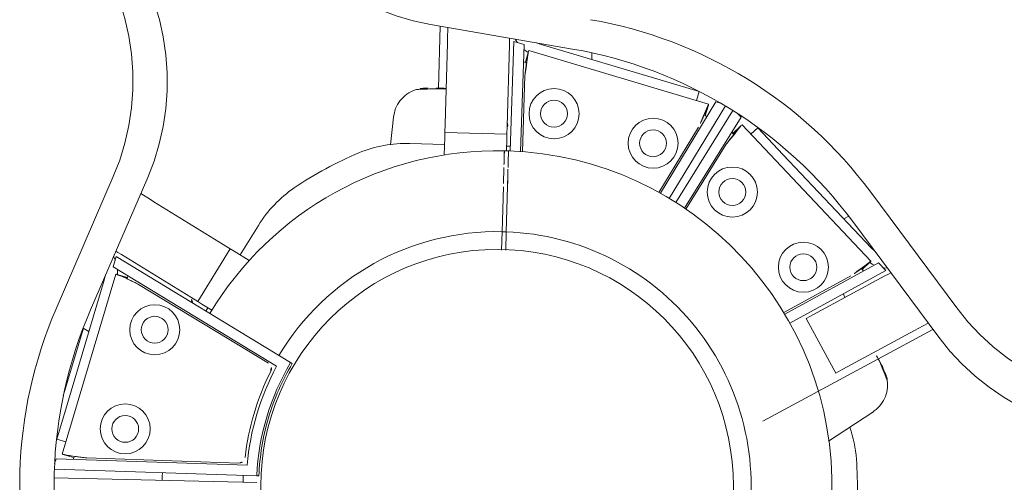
# Model space of a CAD drawing. Extents: x 5459245 to 5462690, y 5971016 to 5972523.
# Tile 62 of 136: x 5462443.918 to 5462444.156, y 5972215.678 to 5972215.79. Entities that reach past the tile are written whole.
import ezdxf

# ---------------------------------------------------------------- set-up
doc = ezdxf.new("R2010")
doc.units = 0
doc.layers.add('A_MAŁA ARCHITEKTURA', color=195, linetype='CONTINUOUS', lineweight=9)

# ---------------------------------------------------------------- blocks, each defined once
blk = doc.blocks.new('MEGA')
at = {"layer": 'A_MAŁA ARCHITEKTURA'}
for p, q in [((5462446.272989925, 5972218.340959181), (5462446.238584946, 5972218.335993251)), ((5462446.277136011, 5972218.33377795), (5462446.242731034, 5972218.328812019)), ((5462446.272934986, 5972218.330412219), (5462446.272934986, 5972218.333171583)), ((5462446.250564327, 5972218.329752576), (5462446.220632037, 5972218.321732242)), ((5462446.250564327, 5972218.329752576), (5462446.251463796, 5972218.330072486)), ((5462446.256926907, 5972218.330235), (5462446.254438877, 5972218.329568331)), ((5462446.254438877, 5972218.329568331), (5462446.254680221, 5972218.283475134)), ((5462446.257184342, 5972218.281068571), (5462446.256926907, 5972218.330235)), ((5462446.257986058, 5972218.330412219), (5462446.257986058, 5972218.331013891)), ((5462446.257986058, 5972218.329415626), (5462446.257986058, 5972218.330412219)), ((5462446.257986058, 5972218.309825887), (5462446.257986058, 5972218.329415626)), ((5462446.272934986, 5972218.330412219), (5462446.272934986, 5972218.329415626)), ((5462446.272934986, 5972218.309825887), (5462446.272934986, 5972218.329415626)), ((5462446.209580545, 5972218.316422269), (5462446.253256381, 5972218.328125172)), ((5462446.238054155, 5972218.327929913), (5462446.221643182, 5972218.323532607)), ((5462446.238054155, 5972218.328030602), (5462446.238054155, 5972218.326400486)), ((5462446.254030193, 5972218.325237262), (5462446.253256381, 5972218.328125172)), ((5462446.254018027, 5972218.325303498), (5462446.253327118, 5972218.327881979)), ((5462446.254460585, 5972218.325422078), (5462446.253987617, 5972218.325295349)), ((5462446.254234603, 5972218.285539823), (5462446.254042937, 5972218.322145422)), ((5462446.211968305, 5972218.319410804), (5462446.220632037, 5972218.321732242)), ((5462446.212555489, 5972218.317219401), (5462446.211968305, 5972218.319410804)), ((5462446.212350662, 5972218.319513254), (5462446.212314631, 5972218.31964772)), ((5462446.228318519, 5972218.272904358), (5462446.203680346, 5972218.315067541)), ((5462446.22970713, 5972218.273706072), (5462446.205511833, 5972218.316124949)), ((5462446.206669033, 5972218.316768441), (5462446.207834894, 5972218.317080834)), ((5462446.207834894, 5972218.317080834), (5462446.230672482, 5972218.277042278)), ((5462446.209610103, 5972218.31627798), (5462446.209580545, 5972218.316422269)), ((5462446.209640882, 5972218.316176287), (5462446.210381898, 5972218.313410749)), ((5462446.210331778, 5972218.313597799), (5462446.20988922, 5972218.313479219)), ((5462446.211889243, 5972218.310850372), (5462446.230026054, 5972218.279053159)), ((5462446.257986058, 5972218.307832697), (5462446.257986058, 5972218.309825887)), ((5462446.272934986, 5972218.307832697), (5462446.257986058, 5972218.307832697)), ((5462446.257986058, 5972218.306683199), (5462446.257986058, 5972218.307832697)), ((5462446.272934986, 5972218.309825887), (5462446.272934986, 5972218.307832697)), ((5462446.272934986, 5972218.306683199), (5462446.272934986, 5972218.307832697)), ((5462446.257986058, 5972218.306683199), (5462446.257986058, 5972218.303896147)), ((5462446.272934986, 5972218.306683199), (5462446.272934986, 5972218.30245008)), ((5462446.257059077, 5972218.304992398), (5462446.257986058, 5972218.304992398)), ((5462446.257064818, 5972218.303896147), (5462446.257986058, 5972218.303896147)), ((5462446.281283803, 5972218.304992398), (5462446.272934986, 5972218.304992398)), ((5462446.344241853, 5972218.295034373), (5462446.357143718, 5972218.262755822)), ((5462446.34512585, 5972218.292822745), (5462446.332178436, 5972218.285347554)), ((5462446.320537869, 5972218.290935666), (5462446.314443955, 5972218.288053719)), ((5462446.325599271, 5972218.279420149), (5462446.34256448, 5972218.289215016)), ((5462446.34256448, 5972218.289215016), (5462446.343427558, 5972218.289713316)), ((5462446.343427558, 5972218.289713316), (5462446.345817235, 5972218.291092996)), ((5462446.321413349, 5972218.277003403), (5462446.31723894, 5972218.284233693)), ((5462446.257186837, 5972218.280592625), (5462446.257184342, 5972218.281068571)), ((5462446.323873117, 5972218.278423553), (5462446.325599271, 5972218.279420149)), ((5462446.322877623, 5972218.277848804), (5462446.319211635, 5972218.275732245)), ((5462446.322877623, 5972218.277848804), (5462446.323873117, 5972218.278423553)), ((5462446.331347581, 5972218.265477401), (5462446.323873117, 5972218.278423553)), ((5462446.350902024, 5972218.276767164), (5462446.351423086, 5972218.277067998)), ((5462446.226662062, 5972218.275739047), (5462446.228080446, 5972218.27655795)), ((5462446.328351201, 5972218.262684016), (5462446.35127812, 5972218.275761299)), ((5462446.333073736, 5972218.266473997), (5462446.350038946, 5972218.276268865)), ((5462446.350902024, 5972218.276767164), (5462446.350038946, 5972218.276268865)), ((5462446.35127812, 5972218.275761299), (5462446.351944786, 5972218.273273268)), ((5462446.229942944, 5972218.273292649), (5462446.22970713, 5972218.273706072)), ((5462446.351944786, 5972218.273273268), (5462446.329538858, 5972218.260493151)), ((5462446.351040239, 5972218.271467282), (5462446.348274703, 5972218.270726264)), ((5462446.348461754, 5972218.270776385), (5462446.348343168, 5972218.271218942)), ((5462446.351141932, 5972218.271498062), (5462446.351286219, 5972218.271527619)), ((5462446.351286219, 5972218.271527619), (5462446.362989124, 5972218.227851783)), ((5462446.353868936, 5972218.270948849), (5462446.354041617, 5972218.270009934)), ((5462446.362061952, 5972218.240077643), (5462446.354041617, 5972218.270009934)), ((5462446.345714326, 5972218.269218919), (5462446.329739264, 5972218.260106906)), ((5462446.330352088, 5972218.264902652), (5462446.331347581, 5972218.265477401)), ((5462446.333073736, 5972218.266473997), (5462446.331347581, 5972218.265477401)), ((5462446.328143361, 5972218.263051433), (5462446.327645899, 5972218.263913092)), ((5462446.330352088, 5972218.264902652), (5462446.327938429, 5972218.263509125)), ((5462446.327938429, 5972218.263509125), (5462446.32839905, 5972218.262711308)), ((5462446.328887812, 5972218.264057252), (5462446.329351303, 5972218.263254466)), ((5462446.320160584, 5972218.259593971), (5462446.310766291, 5972218.254170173)), ((5462446.311264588, 5972218.253307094), (5462446.320658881, 5972218.258730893)), ((5462446.357393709, 5972218.257499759), (5462446.358805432, 5972218.258314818)), ((5462446.310766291, 5972218.254170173), (5462446.306930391, 5972218.251955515)), ((5462446.307428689, 5972218.251092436), (5462446.311264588, 5972218.253307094)), ((5462446.310764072, 5972218.254173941), (5462446.311263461, 5972218.253309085)), ((5462446.362061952, 5972218.240077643), (5462446.364383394, 5972218.23141391)), ((5462446.364383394, 5972218.23141391), (5462446.36219199, 5972218.230826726)), ((5462446.360101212, 5972218.227077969), (5462446.362989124, 5972218.227851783)), ((5462446.360167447, 5972218.227090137), (5462446.362745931, 5972218.227781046)), ((5462446.338618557, 5972218.226968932), (5462446.357009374, 5972218.227065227)), ((5462446.364432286, 5972218.22666929), (5462446.338638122, 5972218.226534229)), ((5462446.360286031, 5972218.226647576), (5462446.360166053, 5972218.227095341)), ((5462446.364744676, 5972218.225503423), (5462446.364432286, 5972218.22666929)), ((5462446.338705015, 5972218.224043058), (5462446.364765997, 5972218.224179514)), ((5462446.338705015, 5972218.222201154), (5462446.364765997, 5972218.222064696)), ((5462446.364744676, 5972218.220740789), (5462446.364432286, 5972218.219574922)), ((5462446.357009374, 5972218.219178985), (5462446.338618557, 5972218.21927528)), ((5462446.364432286, 5972218.219574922), (5462446.338638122, 5972218.219709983)), ((5462446.362989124, 5972218.218392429), (5462446.351286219, 5972218.174716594)), ((5462446.362745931, 5972218.218463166), (5462446.359980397, 5972218.219204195)), ((5462446.360167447, 5972218.219154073), (5462446.360286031, 5972218.219596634)), ((5462446.362849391, 5972218.218438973), (5462446.362989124, 5972218.218392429)), ((5462446.36219199, 5972218.215417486), (5462446.364383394, 5972218.2148303)), ((5462446.364383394, 5972218.2148303), (5462446.362061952, 5972218.206166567)), ((5462446.354041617, 5972218.176234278), (5462446.362061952, 5972218.206166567)), ((5462446.351944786, 5972218.172970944), (5462446.329538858, 5972218.185751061)), ((5462446.329739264, 5972218.186137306), (5462446.345714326, 5972218.177025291)), ((5462446.35771041, 5972218.184936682), (5462446.356552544, 5972218.185605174)), ((5462446.328351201, 5972218.183560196), (5462446.35127812, 5972218.170482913)), ((5462446.344241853, 5972218.15120984), (5462446.357143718, 5972218.18348839)), ((5462446.352534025, 5972218.15120984), (5462446.365435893, 5972218.18348839)), ((5462446.323873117, 5972218.167820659), (5462446.331347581, 5972218.180766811)), ((5462446.331347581, 5972218.180766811), (5462446.333073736, 5972218.179770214)), ((5462446.333073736, 5972218.179770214), (5462446.350038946, 5972218.169975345)), ((5462446.304826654, 5972218.176688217), (5462446.34512585, 5972218.153421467)), ((5462446.340574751, 5972218.1754395), (5462446.341073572, 5972218.176303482)), ((5462446.348343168, 5972218.17502527), (5462446.348463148, 5972218.175473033)), ((5462446.348398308, 5972218.175490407), (5462446.351286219, 5972218.174716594)), ((5462446.348461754, 5972218.175467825), (5462446.351040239, 5972218.174776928)), ((5462446.354041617, 5972218.176234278), (5462446.353868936, 5972218.175295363)), ((5462446.35127812, 5972218.170482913), (5462446.351944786, 5972218.172970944)), ((5462446.325599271, 5972218.166824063), (5462446.323873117, 5972218.167820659)), ((5462446.350038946, 5972218.169975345), (5462446.350902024, 5972218.169477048)), ((5462446.350902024, 5972218.169477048), (5462446.351423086, 5972218.169176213)), ((5462446.325599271, 5972218.166824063), (5462446.34256448, 5972218.157029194)), ((5462446.309033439, 5972218.160749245), (5462446.320537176, 5972218.155308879)), ((5462446.343427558, 5972218.156530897), (5462446.34256448, 5972218.157029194)), ((5462446.343427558, 5972218.156530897), (5462446.345817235, 5972218.155151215))]:
    blk.add_line(p, q, dxfattribs=at)
at = {"layer": 'A_MAŁA ARCHITEKTURA', "flags": 128}
for points in [[(5462446.272989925, 5972218.340959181), (5462446.277162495, 5972218.341725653), (5462446.281303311, 5972218.342814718), (5462446.285380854, 5972218.344218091), (5462446.289364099, 5972218.345925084), (5462446.293222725, 5972218.347922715), (5462446.296927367, 5972218.350195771), (5462446.300449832, 5972218.352726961), (5462446.303763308, 5972218.355497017), (5462446.306842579, 5972218.358484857), (5462446.309664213, 5972218.361667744), (5462446.312206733, 5972218.365021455), (5462446.314450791, 5972218.368520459), (5462446.316379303, 5972218.372138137), (5462446.317977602, 5972218.375846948), (5462446.319233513, 5972218.379618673), (5462446.320137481, 5972218.383424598), (5462446.320682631, 5972218.387235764), (5462446.32086481, 5972218.391023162)], [(5462446.325010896, 5972218.383841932), (5462446.324828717, 5972218.380054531), (5462446.324283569, 5972218.376243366), (5462446.323379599, 5972218.372437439), (5462446.322123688, 5972218.368665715), (5462446.320525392, 5972218.364956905), (5462446.318596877, 5972218.36133923), (5462446.31635282, 5972218.357840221), (5462446.313810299, 5972218.354486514), (5462446.310988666, 5972218.351303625), (5462446.307909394, 5972218.348315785), (5462446.304595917, 5972218.345545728), (5462446.301073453, 5972218.343014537), (5462446.297368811, 5972218.340741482), (5462446.293510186, 5972218.338743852), (5462446.289526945, 5972218.337036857), (5462446.285449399, 5972218.335633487), (5462446.281308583, 5972218.334544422), (5462446.277136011, 5972218.33377795)], [(5462446.344241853, 5972218.295034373), (5462446.342819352, 5972218.299031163), (5462446.341692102, 5972218.303161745), (5462446.340868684, 5972218.307394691), (5462446.340355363, 5972218.311697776), (5462446.340156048, 5972218.31603826), (5462446.340272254, 5972218.3203831), (5462446.340703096, 5972218.324699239), (5462446.341445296, 5972218.328953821), (5462446.342493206, 5972218.333114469), (5462446.343838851, 5972218.33714952), (5462446.345471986, 5972218.341028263), (5462446.347380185, 5972218.344721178), (5462446.349548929, 5972218.348200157), (5462446.351961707, 5972218.351438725), (5462446.354600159, 5972218.354412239), (5462446.357444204, 5972218.357098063), (5462446.360472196, 5972218.359475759), (5462446.363661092, 5972218.361527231)], [(5462446.255992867, 5972218.329890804), (5462446.256132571, 5972218.3300682), (5462446.256651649, 5972218.330821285)], [(5462446.253412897, 5972218.327710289), (5462446.253999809, 5972218.328070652), (5462446.254445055, 5972218.328388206)], [(5462446.218424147, 5972218.293487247), (5462446.217623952, 5972218.293031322), (5462446.216829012, 5972218.292566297)], [(5462446.35192349, 5972218.275816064), (5462446.351530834, 5972218.274989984), (5462446.351503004, 5972218.274922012)], [(5462446.350919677, 5972218.272688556), (5462446.350867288, 5972218.272144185), (5462446.350848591, 5972218.271462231)], [(5462446.350848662, 5972218.17478849), (5462446.350867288, 5972218.174100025), (5462446.350919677, 5972218.173555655)], [(5462446.351503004, 5972218.171322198), (5462446.351530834, 5972218.171254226), (5462446.35192349, 5972218.170428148)], [(5462446.363661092, 5972218.084716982), (5462446.360472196, 5972218.086768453), (5462446.357444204, 5972218.089146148), (5462446.354600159, 5972218.091831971), (5462446.351961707, 5972218.094805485), (5462446.349548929, 5972218.098044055), (5462446.347380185, 5972218.101523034), (5462446.345471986, 5972218.105215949), (5462446.343838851, 5972218.109094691), (5462446.342493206, 5972218.113129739), (5462446.341445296, 5972218.117290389), (5462446.340703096, 5972218.121544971), (5462446.340272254, 5972218.125861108), (5462446.340156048, 5972218.130205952), (5462446.340355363, 5972218.134546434), (5462446.340868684, 5972218.138849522), (5462446.341692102, 5972218.143082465), (5462446.342819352, 5972218.147213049), (5462446.344241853, 5972218.15120984)], [(5462446.352534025, 5972218.15120984), (5462446.351111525, 5972218.147213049), (5462446.349984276, 5972218.143082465), (5462446.349160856, 5972218.138849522), (5462446.348647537, 5972218.134546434), (5462446.34844822, 5972218.130205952), (5462446.348564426, 5972218.125861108), (5462446.348995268, 5972218.121544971), (5462446.349737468, 5972218.117290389), (5462446.350785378, 5972218.113129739), (5462446.352131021, 5972218.109094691), (5462446.353764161, 5972218.105215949), (5462446.35567236, 5972218.101523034), (5462446.357841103, 5972218.098044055), (5462446.360253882, 5972218.094805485), (5462446.362892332, 5972218.091831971), (5462446.365736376, 5972218.089146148), (5462446.368764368, 5972218.086768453), (5462446.371953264, 5972218.084716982)]]:
    blk.add_lwpolyline(points, dxfattribs=at)
at = {"layer": 'A_MAŁA ARCHITEKTURA'}
for centre, radius in [((5462446.2467694, 5972218.31311509), 0.00602940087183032), ((5462446.2467694, 5972218.31311509), 0.00323893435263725), ((5462446.222703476, 5972218.306666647), 0.006029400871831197), ((5462446.222703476, 5972218.306666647), 0.003238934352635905), ((5462446.257986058, 5972218.223122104), 0.05695541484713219), ((5462446.341530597, 5972218.25840469), 0.006029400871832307), ((5462446.341530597, 5972218.25840469), 0.003238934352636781), ((5462446.347979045, 5972218.234338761), 0.006029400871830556), ((5462446.347979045, 5972218.234338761), 0.003238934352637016), ((5462446.347979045, 5972218.211905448), 0.006029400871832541), ((5462446.347979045, 5972218.211905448), 0.00323893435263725), ((5462446.341530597, 5972218.187839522), 0.006029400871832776), ((5462446.341530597, 5972218.187839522), 0.00323893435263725)]:
    blk.add_circle(centre, radius, dxfattribs=at)
for centre, radius, start, end in [((5462446.253839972, 5972218.230303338), 0.1067851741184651, 98.21321111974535, 141.7867898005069), ((5462446.257986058, 5972218.223122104), 0.1067851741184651, 98.21321111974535, 141.7867898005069), ((5462446.254996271, 5972218.31082248), 0.002989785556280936, 313.122642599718, 0), ((5462446.257986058, 5972218.223122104), 0.08072421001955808, 30.35452377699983, 90.6536802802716), ((5462446.281283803, 5972218.275094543), 0.02989785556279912, 65.85468284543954, 90), ((5462446.257986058, 5972218.223122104), 0.08685327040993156, 54.14531813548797, 65.85468285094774), ((5462446.291346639, 5972218.269284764), 0.02989785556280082, 30.00000006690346, 54.14531874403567), ((5462446.252739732, 5972218.285531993), 0.001494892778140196, 274.8052759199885, 0.2999858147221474), ((5462446.257986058, 5972218.223122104), 0.06123508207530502, 30.46624542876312, 90.76624653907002), ((5462446.257986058, 5972218.223122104), 0.06044349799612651, 93.1352427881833, 116.864758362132), ((5462446.25798628, 5972218.223121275), 0.06113596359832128, 94.80526452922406, 115.1947376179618), ((5462446.257986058, 5972218.223122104), 0.05795201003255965, 90.79266290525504, 119.2073410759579), ((5462446.257986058, 5972218.223122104), 0.05747573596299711, 90.79595136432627, 104.9999991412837), ((5462446.257986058, 5972218.223122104), 0.05747573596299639, 104.9999991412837, 119.2016299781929), ((5462446.231324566, 5972218.279793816), 0.001494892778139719, 209.699991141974, 295.1947267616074), ((5462446.335431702, 5972218.264383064), 0.002989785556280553, 119.9999998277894, 166.8773517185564), ((5462446.257986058, 5972218.223122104), 0.08072421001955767, 299.9999997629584, 29.64593244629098), ((5462446.257986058, 5972218.223122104), 0.1067851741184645, 338.2132111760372, 21.78678882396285), ((5462446.266278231, 5972218.223122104), 0.1067851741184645, 338.2132111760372, 21.78678882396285), ((5462446.257986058, 5972218.223122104), 0.06123508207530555, 290.6824504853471, 29.53375292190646), ((5462446.291346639, 5972218.176959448), 0.02989785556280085, 305.8546812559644, 320.9224750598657), ((5462446.257986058, 5972218.223122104), 0.08685327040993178, 294.1453171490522, 305.854681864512)]:
    blk.add_arc(centre, radius, start, end, dxfattribs=at)
for centre, major_axis, ratio, start_param, end_param in [((5462446.253999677, 5972218.310490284), (0.003986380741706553, 0), 0.666666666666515, 5.579557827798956, 6.283185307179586), ((5462446.33564231, 5972218.263353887), (-0.001993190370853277, 0.003452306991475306), 0.6666666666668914, 0, 0.7036274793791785)]:
    blk.add_ellipse(centre, major_axis=major_axis, ratio=ratio, start_param=start_param, end_param=end_param, dxfattribs=at)
for points, knots in [([(5462446.253256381, 5972218.328125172), (5462446.253263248, 5972218.328089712), (5462446.253276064, 5972218.328023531), (5462446.253395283, 5972218.327454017), (5462446.253601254, 5972218.326379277), (5462446.253788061, 5972218.324852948), (5462446.253942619, 5972218.323374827), (5462446.254008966, 5972218.322561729), (5462446.254042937, 5972218.322145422)], [0, 0, 0, 0, 0.1585874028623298, 0.2959955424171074, 0.5065390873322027, 0.7404638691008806, 0.8671176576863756, 1, 1, 1, 1]), ([(5462446.211889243, 5972218.310850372), (5462446.211691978, 5972218.311285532), (5462446.21132216, 5972218.312101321), (5462446.210724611, 5972218.313445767), (5462446.210118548, 5972218.314822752), (5462446.20976295, 5972218.315794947), (5462446.20967503, 5972218.316074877), (5462446.209651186, 5972218.316150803)], [0, 0, 0, 0, 0.1865032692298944, 0.3496370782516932, 0.6049814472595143, 0.8928612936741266, 1, 1, 1, 1]), ([(5462446.328886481, 5972218.289941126), (5462446.328267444, 5972218.290360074), (5462446.327028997, 5972218.291198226), (5462446.324825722, 5972218.291724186), (5462446.322561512, 5972218.291703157), (5462446.321165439, 5972218.291168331), (5462446.320467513, 5972218.290900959)], [0, 0, 0, 0, 0.2499375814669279, 0.5000250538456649, 0.7500527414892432, 1, 1, 1, 1]), ([(5462446.33297488, 5972218.283678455), (5462446.332477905, 5972218.284493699), (5462446.331439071, 5972218.286197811), (5462446.330235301, 5972218.288096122), (5462446.329309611, 5972218.289478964), (5462446.329038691, 5972218.289777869), (5462446.328901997, 5972218.289928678)], [0, 0, 0, 0, 0.230946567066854, 0.4827526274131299, 0.7390256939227, 1, 1, 1, 1]), ([(5462446.330850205, 5972218.287484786), (5462446.330626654, 5972218.287841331), (5462446.329845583, 5972218.289087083), (5462446.329277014, 5972218.289592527), (5462446.328871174, 5972218.289953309)], [0, 0, 0, 0, 0.2862069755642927, 1, 1, 1, 1]), ([(5462446.333100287, 5972218.283750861), (5462446.332783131, 5972218.284300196), (5462446.331936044, 5972218.285767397), (5462446.331502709, 5972218.28651795), (5462446.331231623, 5972218.286987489)], [0, 0, 0, 0, 0.3744101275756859, 1, 1, 1, 1]), ([(5462446.345714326, 5972218.269218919), (5462446.346149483, 5972218.269416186), (5462446.346965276, 5972218.269786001), (5462446.348309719, 5972218.270383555), (5462446.349686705, 5972218.270989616), (5462446.350658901, 5972218.271345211), (5462446.350938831, 5972218.271433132), (5462446.351014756, 5972218.271456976)], [0, 0, 0, 0, 0.1865032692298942, 0.3496370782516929, 0.6049814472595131, 0.8928612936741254, 1, 1, 1, 1]), ([(5462446.327644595, 5972218.263914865), (5462446.327584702, 5972218.263880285), (5462446.327464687, 5972218.263810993), (5462446.326510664, 5972218.263260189), (5462446.325332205, 5972218.262579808), (5462446.324423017, 5972218.262054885), (5462446.324165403, 5972218.261906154)], [0, 0, 0, 0, 0.2941087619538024, 0.5893456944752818, 0.8836441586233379, 1, 1, 1, 1]), ([(5462446.3246637, 5972218.261043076), (5462446.325425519, 5972218.261482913), (5462446.32696473, 5972218.262371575), (5462446.327874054, 5972218.262896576), (5462446.328177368, 5972218.263071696), (5462446.328126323, 5972218.263042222), (5462446.328118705, 5972218.263037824)], [0, 0, 0, 0, 0.3682136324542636, 0.7439564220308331, 0.9617948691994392, 1, 1, 1, 1]), ([(5462446.324165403, 5972218.261906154), (5462446.323940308, 5972218.261776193), (5462446.323490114, 5972218.261516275), (5462446.322319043, 5972218.260840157), (5462446.321153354, 5972218.260167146), (5462446.320415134, 5972218.259740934), (5462446.320160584, 5972218.259593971)], [0, 0, 0, 0, 0.283582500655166, 0.5671648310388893, 0.8507514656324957, 1, 1, 1, 1]), ([(5462446.320658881, 5972218.258730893), (5462446.321144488, 5972218.259011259), (5462446.322115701, 5972218.259571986), (5462446.323402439, 5972218.260314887), (5462446.324245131, 5972218.260801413), (5462446.324556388, 5972218.260981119), (5462446.3246637, 5972218.261043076)], [0, 0, 0, 0, 0.2835934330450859, 0.5671869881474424, 0.850777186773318, 1, 1, 1, 1]), ([(5462446.362989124, 5972218.227851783), (5462446.362953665, 5972218.227844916), (5462446.362887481, 5972218.227832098), (5462446.362317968, 5972218.227712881), (5462446.361243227, 5972218.227506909), (5462446.359716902, 5972218.227320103), (5462446.35823878, 5972218.227165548), (5462446.35742568, 5972218.227099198), (5462446.357009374, 5972218.227065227)], [0, 0, 0, 0, 0.158587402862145, 0.2959955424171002, 0.5065390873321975, 0.7404638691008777, 0.8671176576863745, 1, 1, 1, 1]), ([(5462446.357009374, 5972218.219178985), (5462446.357484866, 5972218.219132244), (5462446.358376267, 5972218.219044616), (5462446.359839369, 5972218.21888989), (5462446.361334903, 5972218.218726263), (5462446.362354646, 5972218.21854812), (5462446.362641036, 5972218.218484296), (5462446.362718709, 5972218.218466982)], [0, 0, 0, 0, 0.1865032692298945, 0.3496370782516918, 0.6049814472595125, 0.8928612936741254, 1, 1, 1, 1]), ([(5462446.351286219, 5972218.174716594), (5462446.351252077, 5972218.174728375), (5462446.351188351, 5972218.174750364), (5462446.350635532, 5972218.174931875), (5462446.349601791, 5972218.175290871), (5462446.34818655, 5972218.175892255), (5462446.346829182, 5972218.176497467), (5462446.34609184, 5972218.176846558), (5462446.345714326, 5972218.177025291)], [0, 0, 0, 0, 0.1585874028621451, 0.2959955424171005, 0.5065390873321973, 0.7404638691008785, 0.867117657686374, 1, 1, 1, 1]), ([(5462446.331007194, 5972218.158868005), (5462446.331170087, 5972218.159150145), (5462446.331495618, 5972218.159713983), (5462446.332244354, 5972218.161010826), (5462446.332883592, 5972218.16211802), (5462446.333100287, 5972218.162493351)], [0, 0, 0, 0, 0.3983277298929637, 0.796038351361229, 1, 1, 1, 1]), ([(5462446.328873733, 5972218.156292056), (5462446.329256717, 5972218.156631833), (5462446.330005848, 5972218.157296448), (5462446.330678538, 5972218.158352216), (5462446.331007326, 5972218.158868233)], [0, 0, 0, 0, 0.5112387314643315, 1, 1, 1, 1]), ([(5462446.328897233, 5972218.156310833), (5462446.329108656, 5972218.156510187), (5462446.329524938, 5972218.156902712), (5462446.330387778, 5972218.158061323), (5462446.331269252, 5972218.159380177), (5462446.331909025, 5972218.160461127), (5462446.332169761, 5972218.160901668)], [0, 0, 0, 0, 0.2822503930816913, 0.5557366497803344, 0.8189420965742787, 1, 1, 1, 1]), ([(5462446.320466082, 5972218.155341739), (5462446.321164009, 5972218.1550743), (5462446.322560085, 5972218.154539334), (5462446.324824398, 5972218.154518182), (5462446.327027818, 5972218.155044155), (5462446.328266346, 5972218.155882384), (5462446.328885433, 5972218.156301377)], [0, 0, 0, 0, 0.2499419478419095, 0.499965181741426, 0.7500537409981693, 1, 1, 1, 1])]:
    blk.add_open_spline(points, degree=3, knots=knots, dxfattribs=at)

msp = doc.modelspace()

# ---------------------------------------------------------------- block references
at = {"layer": 'A_MAŁA ARCHITEKTURA', "color": 6, "rotation": 58.39971502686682}
msp.add_blockref('MEGA', (7686859.594493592, -1809666.166885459), dxfattribs=at)

doc.saveas('drawing.dxf')
